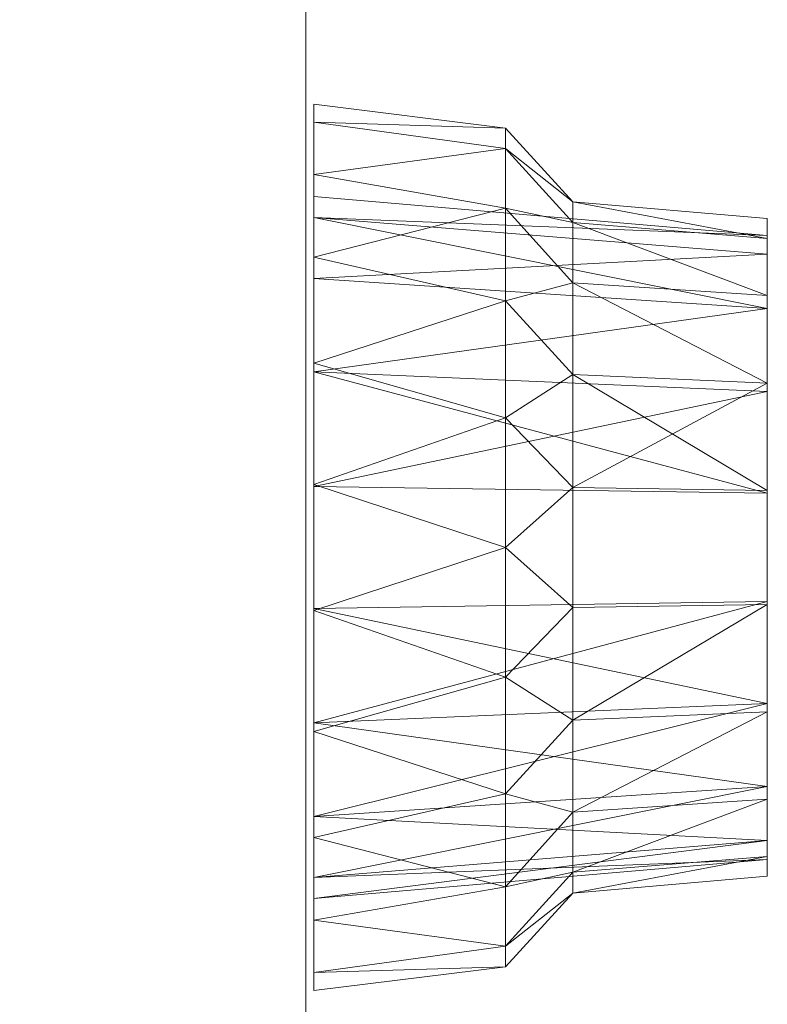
# Model space of a CAD drawing. Header units: millimetres. Extents: x -1020 to 1020, y -584 to 456.
# Tile 13 of 17: x 797 to 1020, y -303 to -10. Entities that reach past the tile are written whole.
import ezdxf

# ---------------------------------------------------------------- set-up
doc = ezdxf.new("R2010")
doc.units = ezdxf.units.MM

# ---------------------------------------------------------------- blocks, each defined once
blk = doc.blocks.new('RSen_57_ME_FB_SOg - vkm50gbmv1 - SH_daikin_tbq - standard-2917892-3D view')
at = {"lineweight": 18}
mesh = blk.add_polyface(dxfattribs=at)
corners = [(-882, 416, 387), (-882, -416, 387), (882, -416, 387), (882, 416, 387)]
mesh.append_faces([[corners[k] for k in face] for face in [(0, 1, 2, 3)]])
mesh = blk.add_polyface(dxfattribs=at)
corners = [(882, -416), (-882, -416), (-882, 416), (882, 416)]
mesh.append_faces([[corners[k] for k in face] for face in [(0, 1, 2, 3)]])
mesh = blk.add_polyface(dxfattribs=at)
corners = [(-882, 416, 387), (-882, 416), (-882, -416), (-882, -416, 387)]
mesh.append_faces([[corners[k] for k in face] for face in [(0, 1, 2, 3)]])
mesh = blk.add_polyface(dxfattribs=at)
corners = [(-941.6, -292.18, 176.08), (-941.6, -286.06, 137.45), (-941.6, -268.31, 102.61), (-941.6, -240.66, 74.95), (-941.6, -205.81, 57.2), (-941.6, -167.18, 51.08), (-941.6, -128.56, 57.2), (-941.6, -93.71, 74.95), (-941.6, -66.06, 102.61), (-941.6, -48.3, 137.45), (-941.6, -42.18, 176.08), (-884.4, -35.1, 176.08), (-884.4, -40.45, 138.87), (-884.4, -56.07, 104.67), (-884.4, -80.69, 76.26), (-884.4, -112.31, 55.93), (-884.4, -148.39, 45.34), (-884.4, -185.98, 45.34), (-884.4, -222.05, 55.93), (-884.4, -253.68, 76.26), (-884.4, -278.3, 104.67), (-884.4, -293.91, 138.87), (-884.4, -299.26, 176.08)]
mesh.append_faces([[corners[k] for k in face] for face in [(0, 21, 22)]], dxfattribs={"vtx0": -1})
mesh.append_faces([[corners[k] for k in face] for face in [(6, 16, 5), (4, 18, 3), (17, 5, 16)]], dxfattribs={"vtx0": -1, "vtx1": -1})
mesh.append_faces([[corners[k] for k in face] for face in [(8, 13, 14), (13, 8, 9), (15, 6, 7), (3, 18, 19), (1, 20, 21), (20, 1, 2), (21, 0, 1)]], dxfattribs={"vtx0": -1, "vtx2": -1})
mesh.append_faces([[corners[k] for k in face] for face in [(12, 13, 9), (14, 15, 7), (9, 10, 12), (7, 8, 14), (15, 16, 6), (17, 18, 4), (19, 20, 2), (4, 5, 17), (2, 3, 19)]], dxfattribs={"vtx1": -1, "vtx2": -1})
mesh.append_faces([[corners[k] for k in face] for face in [(10, 11, 12)]], dxfattribs={"vtx2": -1})
mesh = blk.add_polyface(dxfattribs=at)
corners = [(-941.6, -42.18, 176.08), (-941.6, -48.3, 214.71), (-941.6, -66.06, 249.55), (-941.6, -93.71, 277.21), (-941.6, -128.56, 294.96), (-941.6, -167.18, 301.08), (-941.6, -205.81, 294.96), (-941.6, -240.66, 277.21), (-941.6, -268.31, 249.55), (-941.6, -286.06, 214.71), (-941.6, -292.18, 176.08), (-884.4, -299.26, 176.08), (-884.4, -293.91, 213.29), (-884.4, -278.3, 247.49), (-884.4, -253.68, 275.9), (-884.4, -222.05, 296.22), (-884.4, -185.98, 306.82), (-884.4, -148.39, 306.82), (-884.4, -112.31, 296.22), (-884.4, -80.69, 275.9), (-884.4, -56.07, 247.49), (-884.4, -40.45, 213.29), (-884.4, -35.1, 176.08)]
mesh.append_faces([[corners[k] for k in face] for face in [(0, 21, 22)]], dxfattribs={"vtx0": -1})
mesh.append_faces([[corners[k] for k in face] for face in [(6, 16, 5), (19, 3, 18), (1, 21, 0), (17, 5, 16)]], dxfattribs={"vtx0": -1, "vtx1": -1})
mesh.append_faces([[corners[k] for k in face] for face in [(8, 13, 14), (13, 8, 9), (15, 6, 7), (4, 17, 18), (1, 20, 21), (2, 19, 20), (18, 3, 4), (20, 1, 2)]], dxfattribs={"vtx0": -1, "vtx2": -1})
mesh.append_faces([[corners[k] for k in face] for face in [(12, 13, 9), (14, 15, 7), (9, 10, 12), (7, 8, 14), (15, 16, 6), (4, 5, 17), (2, 3, 19)]], dxfattribs={"vtx1": -1, "vtx2": -1})
mesh.append_faces([[corners[k] for k in face] for face in [(10, 11, 12)]], dxfattribs={"vtx2": -1})
mesh = blk.add_polyface(dxfattribs=at)
corners = [(-884.4, -299.26, 176.08), (-884.4, -293.91, 138.87), (-884.4, -278.3, 104.67), (-884.4, -253.68, 76.26), (-884.4, -222.05, 55.93), (-884.4, -185.98, 45.34), (-884.4, -148.39, 45.34), (-884.4, -112.31, 55.93), (-884.4, -80.69, 76.26), (-884.4, -56.07, 104.67), (-884.4, -40.45, 138.87), (-884.4, -35.1, 176.08), (-884.4, -62.55, 176.08), (-884.4, -68.86, 140.29), (-884.4, -87.03, 108.82), (-884.4, -114.86, 85.46), (-884.4, -149.01, 73.03), (-884.4, -185.35, 73.03), (-884.4, -219.5, 85.46), (-884.4, -247.34, 108.82), (-884.4, -265.51, 140.29), (-884.4, -271.82, 176.08)]
mesh.append_faces([[corners[k] for k in face] for face in [(18, 3, 4, 17), (17, 4, 5, 16), (3, 18, 19), (16, 6, 7, 15), (15, 7, 8, 14)]], dxfattribs={"vtx0": -1, "vtx2": -1})
mesh.append_faces([[corners[k] for k in face] for face in [(5, 6, 16), (8, 9, 14)]], dxfattribs={"vtx1": -1, "vtx2": -1})
mesh.append_faces([[corners[k] for k in face] for face in [(1, 2, 20, 21), (19, 20, 2, 3), (13, 14, 9, 10)]], dxfattribs={"vtx1": -1, "vtx3": -1})
mesh.append_faces([[corners[k] for k in face] for face in [(21, 0, 1)]], dxfattribs={"vtx2": -1})
mesh.append_faces([[corners[k] for k in face] for face in [(10, 11, 12, 13)]], dxfattribs={"vtx3": -1})
mesh = blk.add_polyface(dxfattribs=at)
corners = [(-884.4, -35.1, 176.08), (-884.4, -40.45, 213.29), (-884.4, -56.07, 247.49), (-884.4, -80.69, 275.9), (-884.4, -112.31, 296.22), (-884.4, -148.39, 306.82), (-884.4, -185.98, 306.82), (-884.4, -222.05, 296.22), (-884.4, -253.68, 275.9), (-884.4, -278.3, 247.49), (-884.4, -293.91, 213.29), (-884.4, -299.26, 176.08), (-884.4, -271.82, 176.08), (-884.4, -265.51, 211.87), (-884.4, -247.34, 243.34), (-884.4, -219.5, 266.7), (-884.4, -185.35, 279.13), (-884.4, -149.01, 279.13), (-884.4, -114.86, 266.7), (-884.4, -87.03, 243.34), (-884.4, -68.86, 211.87), (-884.4, -62.55, 176.08)]
mesh.append_faces([[corners[k] for k in face] for face in [(1, 20, 21, 0)]], dxfattribs={"vtx0": -1})
mesh.append_faces([[corners[k] for k in face] for face in [(18, 3, 4, 17), (3, 18, 19, 2), (2, 19, 20, 1)]], dxfattribs={"vtx0": -1, "vtx2": -1})
mesh.append_faces([[corners[k] for k in face] for face in [(17, 4, 5, 6)]], dxfattribs={"vtx0": -1, "vtx3": -1})
mesh.append_faces([[corners[k] for k in face] for face in [(7, 8, 15, 16), (6, 7, 16, 17), (14, 15, 8, 9), (9, 10, 13, 14)]], dxfattribs={"vtx1": -1, "vtx3": -1})
mesh.append_faces([[corners[k] for k in face] for face in [(10, 11, 12, 13)]], dxfattribs={"vtx3": -1})
mesh = blk.add_polyface(dxfattribs=at)
corners = [(-961.6, -270.18, 176.08), (-961.6, -263.97, 140.85), (-961.6, -246.09, 109.87), (-961.6, -218.68, 86.88), (-961.6, -185.07, 74.64), (-961.6, -149.3, 74.64), (-961.6, -115.68, 86.88), (-961.6, -88.28, 109.87), (-961.6, -70.39, 140.85), (-961.6, -64.18, 176.08), (-941.6, -42.18, 176.08), (-941.6, -48.3, 137.45), (-941.6, -66.06, 102.61), (-941.6, -93.71, 74.95), (-941.6, -128.56, 57.2), (-941.6, -167.18, 51.08), (-941.6, -205.81, 57.2), (-941.6, -240.66, 74.95), (-941.6, -268.31, 102.61), (-941.6, -286.06, 137.45), (-941.6, -292.18, 176.08)]
mesh.append_faces([[corners[k] for k in face] for face in [(9, 11, 8), (6, 14, 5), (19, 1, 18), (1, 19, 0), (18, 2, 17)]], dxfattribs={"vtx0": -1, "vtx1": -1})
mesh.append_faces([[corners[k] for k in face] for face in [(7, 12, 13), (13, 6, 7), (4, 15, 16), (3, 16, 17), (17, 2, 3), (18, 1, 2), (15, 4, 5)]], dxfattribs={"vtx0": -1, "vtx2": -1})
mesh.append_faces([[corners[k] for k in face] for face in [(11, 12, 8), (13, 14, 6), (7, 8, 12), (14, 15, 5), (3, 4, 16)]], dxfattribs={"vtx1": -1, "vtx2": -1})
mesh.append_faces([[corners[k] for k in face] for face in [(9, 10, 11), (19, 20, 0)]], dxfattribs={"vtx2": -1})
mesh = blk.add_polyface(dxfattribs=at)
corners = [(-961.6, -64.18, 176.08), (-961.6, -70.39, 211.31), (-961.6, -88.28, 242.29), (-961.6, -115.68, 265.28), (-961.6, -149.3, 277.51), (-961.6, -185.07, 277.51), (-961.6, -218.68, 265.28), (-961.6, -246.09, 242.29), (-961.6, -263.97, 211.31), (-961.6, -270.18, 176.08), (-941.6, -292.18, 176.08), (-941.6, -286.06, 214.71), (-941.6, -268.31, 249.55), (-941.6, -240.66, 277.21), (-941.6, -205.81, 294.96), (-941.6, -167.18, 301.08), (-941.6, -128.56, 294.96), (-941.6, -93.71, 277.21), (-941.6, -66.06, 249.55), (-941.6, -48.3, 214.71), (-941.6, -42.18, 176.08)]
mesh.append_faces([[corners[k] for k in face] for face in [(9, 11, 8), (6, 14, 5)]], dxfattribs={"vtx0": -1, "vtx1": -1})
mesh.append_faces([[corners[k] for k in face] for face in [(7, 12, 13), (13, 6, 7), (4, 15, 16), (2, 17, 18), (17, 2, 3), (19, 0, 1), (15, 4, 5)]], dxfattribs={"vtx0": -1, "vtx2": -1})
mesh.append_faces([[corners[k] for k in face] for face in [(11, 12, 8), (13, 14, 6), (7, 8, 12), (14, 15, 5), (16, 17, 3), (18, 19, 1), (3, 4, 16), (1, 2, 18)]], dxfattribs={"vtx1": -1, "vtx2": -1})
mesh.append_faces([[corners[k] for k in face] for face in [(9, 10, 11), (19, 20, 0)]], dxfattribs={"vtx2": -1})
mesh = blk.add_polyface(dxfattribs=at)
corners = [(-884.4, -271.82, 176.08), (-884.4, -265.51, 140.29), (-884.4, -247.34, 108.82), (-884.4, -219.5, 85.46), (-884.4, -185.35, 73.03), (-884.4, -149.01, 73.03), (-884.4, -114.86, 85.46), (-884.4, -87.03, 108.82), (-884.4, -68.86, 140.29), (-884.4, -62.55, 176.08), (-1019.6, -74.2, 176.08), (-1019.6, -79.81, 144.28), (-1019.6, -95.95, 116.31), (-1019.6, -120.69, 95.55), (-1019.6, -151.04, 84.51), (-1019.6, -183.33, 84.51), (-1019.6, -213.67, 95.55), (-1019.6, -238.41, 116.31), (-1019.6, -254.56, 144.28), (-1019.6, -260.16, 176.08)]
mesh.append_faces([[corners[k] for k in face] for face in [(6, 14, 5), (4, 16, 3)]], dxfattribs={"vtx0": -1, "vtx1": -1})
mesh.append_faces([[corners[k] for k in face] for face in [(8, 10, 11), (6, 12, 13), (6, 13, 14), (8, 11, 12), (12, 6, 7), (12, 7, 8), (5, 14, 15, 4), (4, 15, 16), (2, 17, 18), (1, 18, 19), (18, 1, 2)]], dxfattribs={"vtx0": -1, "vtx2": -1})
mesh.append_faces([[corners[k] for k in face] for face in [(9, 10, 8)]], dxfattribs={"vtx1": -1})
mesh.append_faces([[corners[k] for k in face] for face in [(16, 17, 3), (2, 3, 17)]], dxfattribs={"vtx1": -1, "vtx2": -1})
mesh.append_faces([[corners[k] for k in face] for face in [(19, 0, 1)]], dxfattribs={"vtx2": -1})
mesh = blk.add_polyface(dxfattribs=at)
corners = [(-884.4, -62.55, 176.08), (-884.4, -68.86, 211.87), (-884.4, -87.03, 243.34), (-884.4, -114.86, 266.7), (-884.4, -149.01, 279.13), (-884.4, -185.35, 279.13), (-884.4, -219.5, 266.7), (-884.4, -247.34, 243.34), (-884.4, -265.51, 211.87), (-884.4, -271.82, 176.08), (-1019.6, -260.16, 176.08), (-1019.6, -254.56, 207.88), (-1019.6, -238.41, 235.85), (-1019.6, -213.67, 256.6), (-1019.6, -183.33, 267.65), (-1019.6, -151.04, 267.65), (-1019.6, -120.69, 256.6), (-1019.6, -95.95, 235.85), (-1019.6, -79.81, 207.88), (-1019.6, -74.2, 176.08)]
mesh.append_faces([[corners[k] for k in face] for face in [(9, 11, 8), (4, 16, 3)]], dxfattribs={"vtx0": -1, "vtx1": -1})
mesh.append_faces([[corners[k] for k in face] for face in [(7, 12, 13), (6, 13, 14), (13, 6, 7), (14, 5, 6), (5, 14, 15, 4), (4, 15, 16), (2, 17, 18), (1, 18, 19), (18, 1, 2)]], dxfattribs={"vtx0": -1, "vtx2": -1})
mesh.append_faces([[corners[k] for k in face] for face in [(11, 12, 8), (7, 8, 12), (16, 17, 3), (2, 3, 17)]], dxfattribs={"vtx1": -1, "vtx2": -1})
mesh.append_faces([[corners[k] for k in face] for face in [(9, 10, 11), (19, 0, 1)]], dxfattribs={"vtx2": -1})
mesh = blk.add_polyface(dxfattribs=at)
corners = [(-1019.6, -265.18, 176.08), (-1019.6, -259.27, 142.56), (-1019.6, -242.25, 113.09), (-1019.6, -216.18, 91.21), (-1019.6, -184.2, 79.57), (-1019.6, -150.17, 79.57), (-1019.6, -118.18, 91.21), (-1019.6, -92.11, 113.09), (-1019.6, -75.09, 142.56), (-1019.6, -69.18, 176.08), (-961.6, -64.18, 176.08), (-961.6, -70.39, 140.85), (-961.6, -88.28, 109.87), (-961.6, -115.68, 86.88), (-961.6, -149.3, 74.64), (-961.6, -185.07, 74.64), (-961.6, -218.68, 86.88), (-961.6, -246.09, 109.87), (-961.6, -263.97, 140.85), (-961.6, -270.18, 176.08)]
mesh.append_faces([[corners[k] for k in face] for face in [(6, 13, 5), (4, 16, 3)]], dxfattribs={"vtx0": -1, "vtx1": -1})
mesh.append_faces([[corners[k] for k in face] for face in [(8, 10, 11), (6, 12, 13), (12, 6, 7), (5, 14, 15, 4), (4, 15, 16), (2, 17, 18), (1, 18, 19), (18, 1, 2)]], dxfattribs={"vtx0": -1, "vtx2": -1})
mesh.append_faces([[corners[k] for k in face] for face in [(9, 10, 8)]], dxfattribs={"vtx1": -1})
mesh.append_faces([[corners[k] for k in face] for face in [(11, 12, 7), (13, 14, 5), (7, 8, 11), (16, 17, 3), (2, 3, 17)]], dxfattribs={"vtx1": -1, "vtx2": -1})
mesh.append_faces([[corners[k] for k in face] for face in [(19, 0, 1)]], dxfattribs={"vtx2": -1})
mesh = blk.add_polyface(dxfattribs=at)
corners = [(-1019.6, -69.18, 176.08), (-1019.6, -75.09, 209.6), (-1019.6, -92.11, 239.07), (-1019.6, -118.18, 260.95), (-1019.6, -150.17, 272.59), (-1019.6, -184.2, 272.59), (-1019.6, -216.18, 260.95), (-1019.6, -242.25, 239.07), (-1019.6, -259.27, 209.6), (-1019.6, -265.18, 176.08), (-961.6, -270.18, 176.08), (-961.6, -263.97, 211.31), (-961.6, -246.09, 242.29), (-961.6, -218.68, 265.28), (-961.6, -185.07, 277.51), (-961.6, -149.3, 277.51), (-961.6, -115.68, 265.28), (-961.6, -88.28, 242.29), (-961.6, -70.39, 211.31), (-961.6, -64.18, 176.08)]
mesh.append_faces([[corners[k] for k in face] for face in [(6, 13, 5), (4, 15, 3)]], dxfattribs={"vtx0": -1, "vtx1": -1})
mesh.append_faces([[corners[k] for k in face] for face in [(8, 10, 11), (6, 12, 13), (12, 6, 7), (3, 15, 16), (2, 17, 18), (1, 18, 19), (17, 2, 3), (18, 1, 2)]], dxfattribs={"vtx0": -1, "vtx2": -1})
mesh.append_faces([[corners[k] for k in face] for face in [(9, 10, 8), (0, 1, 19)]], dxfattribs={"vtx1": -1})
mesh.append_faces([[corners[k] for k in face] for face in [(11, 12, 7), (13, 14, 5), (7, 8, 11), (16, 17, 3)]], dxfattribs={"vtx1": -1, "vtx2": -1})
mesh.append_faces([[corners[k] for k in face] for face in [(4, 5, 14, 15)]], dxfattribs={"vtx1": -1, "vtx3": -1})
mesh = blk.add_polyface(dxfattribs=at)
corners = [(-1019.6, -260.16, 176.08), (-1019.6, -254.56, 144.28), (-1019.6, -238.41, 116.31), (-1019.6, -213.67, 95.55), (-1019.6, -183.33, 84.51), (-1019.6, -151.04, 84.51), (-1019.6, -120.69, 95.55), (-1019.6, -95.95, 116.31), (-1019.6, -79.81, 144.28), (-1019.6, -74.2, 176.08), (-1019.6, -69.18, 176.08), (-1019.6, -75.09, 142.56), (-1019.6, -92.11, 113.09), (-1019.6, -118.18, 91.21), (-1019.6, -150.17, 79.57), (-1019.6, -184.2, 79.57), (-1019.6, -216.18, 91.21), (-1019.6, -242.25, 113.09), (-1019.6, -259.27, 142.56), (-1019.6, -265.18, 176.08)]
mesh.append_faces([[corners[k] for k in face] for face in [(15, 4, 5, 14), (12, 7, 8, 11), (14, 5, 6, 13), (13, 6, 7, 12)]], dxfattribs={"vtx0": -1, "vtx2": -1})
mesh.append_faces([[corners[k] for k in face] for face in [(17, 18, 1, 2), (16, 17, 2, 3), (3, 4, 15, 16)]], dxfattribs={"vtx1": -1, "vtx3": -1})
mesh.append_faces([[corners[k] for k in face] for face in [(9, 10, 11, 8)]], dxfattribs={"vtx2": -1})
mesh.append_faces([[corners[k] for k in face] for face in [(18, 19, 0, 1)]], dxfattribs={"vtx3": -1})
mesh = blk.add_polyface(dxfattribs=at)
corners = [(-1019.6, -74.2, 176.08), (-1019.6, -79.81, 207.88), (-1019.6, -95.95, 235.85), (-1019.6, -120.69, 256.6), (-1019.6, -151.04, 267.65), (-1019.6, -183.33, 267.65), (-1019.6, -213.67, 256.6), (-1019.6, -238.41, 235.85), (-1019.6, -254.56, 207.88), (-1019.6, -260.16, 176.08), (-1019.6, -265.18, 176.08), (-1019.6, -259.27, 209.6), (-1019.6, -242.25, 239.07), (-1019.6, -216.18, 260.95), (-1019.6, -184.2, 272.59), (-1019.6, -150.17, 272.59), (-1019.6, -118.18, 260.95), (-1019.6, -92.11, 239.07), (-1019.6, -75.09, 209.6), (-1019.6, -69.18, 176.08)]
mesh.append_faces([[corners[k] for k in face] for face in [(7, 12, 13, 6), (14, 5, 6, 13), (8, 11, 12, 7)]], dxfattribs={"vtx0": -1, "vtx2": -1})
mesh.append_faces([[corners[k] for k in face] for face in [(4, 5, 14, 15), (3, 4, 15, 16), (2, 3, 16, 17), (1, 2, 17, 18)]], dxfattribs={"vtx1": -1, "vtx3": -1})
mesh.append_faces([[corners[k] for k in face] for face in [(9, 10, 11, 8)]], dxfattribs={"vtx2": -1})
mesh.append_faces([[corners[k] for k in face] for face in [(18, 19, 0, 1)]], dxfattribs={"vtx3": -1})

msp = doc.modelspace()

# ---------------------------------------------------------------- block references
at = {"lineweight": 18, "extrusion": (1.74533e-05, 0, -1)}
msp.add_blockref('RSen_57_ME_FB_SOg - vkm50gbmv1 - SH_daikin_tbq - standard-2917892-3D view', (0, 0, 50), dxfattribs=at)

doc.saveas('drawing.dxf')
